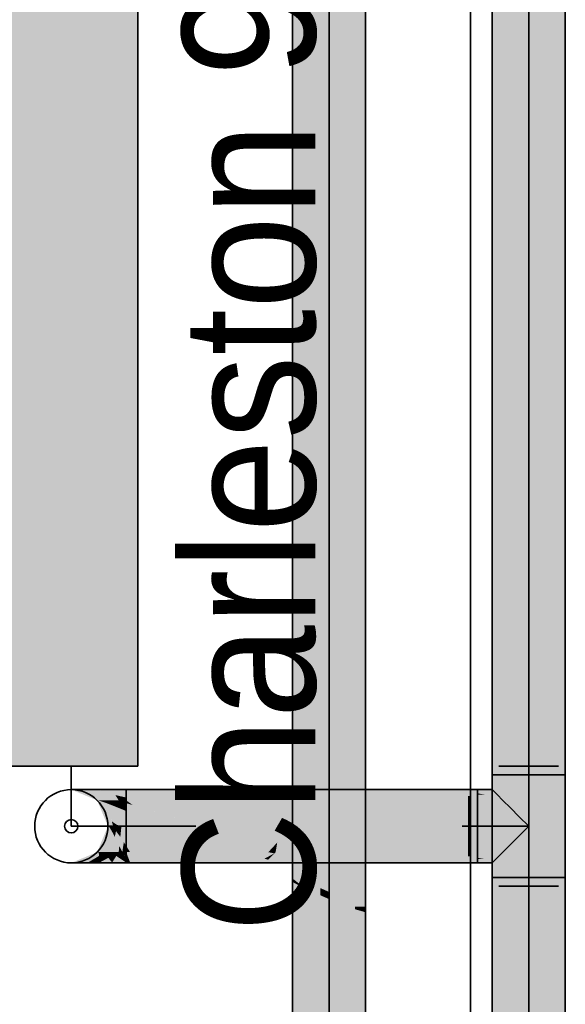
# Model space of a CAD drawing. Extents: x -208 to 552, y -140 to 454.
# Tile 7 of 47: x -78.48 to -70.28, y 303.09 to 317.88. Entities that reach past the tile are written whole.
import ezdxf

# ---------------------------------------------------------------- set-up
doc = ezdxf.new("R2010")
doc.units = 0
doc.layers.get('0').update_dxf_attribs({"lineweight": 35})
for name, color, linetype, lineweight in [('0-Shading', 7, 'Continuous', 35), ('5_DG-BESTAND', 7, 'Continuous', 25), ('H_Heizkoerpertext', 7, 'Continuous', 35)]:
    doc.layers.add(name, color=color, linetype=linetype, lineweight=lineweight)
for name, color, linetype, lineweight, true_color in [('H_Heizkoerper', 1, 'Continuous', 35, 0xff0000), ('H_Heizkoerperflaeche', 7, 'Continuous', 35, 0xc0c0c0), ('H_Ruecklauf', 5, 'Continuous', 35, 0x0000ff), ('H_Vorlauf', 1, 'Continuous', 35, 0xff0000)]:
    doc.layers.add(name, color=color, linetype=linetype, lineweight=lineweight, true_color=true_color)
doc.styles.get("Standard").update_dxf_attribs({"font": 'arial.ttf'})

# ---------------------------------------------------------------- blocks, each defined once
blk = doc.blocks.new('Shading-A06HSU30NL', base_point=(253.809, 271.391))
at = {"layer": '0-Shading', "color": 14, "true_color": 0xb00000}
for points in [[(-74.22, 305.327), (-74.22, 330.492), (-74.381, 305.503), (-74.381, 330.492)], [(-73.281, 304.553), (-73.281, 330.492), (-73.442, 304.553), (-73.442, 330.492)], [(-74.381, 305.277), (-74.22, 305.107), (-74.381, 305.503), (-74.22, 305.327)], [(-74.381, 305.098), (-74.22, 304.945), (-74.381, 305.277), (-74.22, 305.107)], [(-74.381, 304.978), (-74.22, 304.854), (-74.381, 305.098), (-74.22, 304.945)], [(-74.381, 304.926), (-74.22, 304.838), (-74.381, 304.978), (-74.22, 304.854)], [(-74.22, 298.498), (-74.22, 304.838), (-74.381, 299.011), (-74.381, 304.926)], [(-73.442, 304.516), (-73.281, 304.47), (-73.442, 304.553), (-73.281, 304.553)], [(-73.442, 304.516), (-73.442, 296.62), (-73.281, 304.47), (-73.281, 296.355)]]:
    blk.add_solid(points, dxfattribs=at)
at = {"layer": '0-Shading', "color": 1, "true_color": 0xf50000}
for points in [[(-73.959, 305.005), (-73.831, 330.492), (-74.22, 305.107), (-74.22, 330.492)], [(-73.831, 304.955), (-73.831, 330.492), (-73.959, 305.005)], [(-73.442, 304.688), (-73.442, 330.492), (-73.831, 304.776), (-73.831, 330.492)], [(-74.22, 304.945), (-73.96, 304.832), (-74.22, 305.107), (-73.959, 305.005)], [(-73.961, 304.736), (-73.96, 304.832), (-74.22, 304.854), (-74.22, 304.945)], [(-73.96, 304.832), (-73.831, 304.776), (-73.959, 305.005), (-73.831, 304.955)], [(-74.22, 304.854), (-74.22, 304.838), (-73.961, 304.736), (-73.961, 304.725)], [(-73.961, 304.725), (-74.22, 304.838), (-73.995, 297.926), (-74.22, 298.498)], [(-73.961, 304.736), (-73.831, 304.678), (-73.96, 304.832), (-73.831, 304.776)], [(-73.961, 304.725), (-73.995, 297.926), (-73.831, 304.668), (-73.831, 297.508)], [(-73.961, 304.725), (-73.831, 304.668), (-73.961, 304.736), (-73.831, 304.678)], [(-73.831, 304.678), (-73.442, 304.553), (-73.831, 304.776), (-73.442, 304.688)], [(-73.831, 304.668), (-73.442, 304.516), (-73.831, 304.678), (-73.442, 304.553)], [(-73.831, 304.668), (-73.831, 297.508), (-73.442, 304.516), (-73.442, 296.62)]]:
    blk.add_solid(points, dxfattribs=at)
blk = doc.blocks.new('Shading-A06HSU32NL', base_point=(250.769, 270.081))
at = {"layer": '0-Shading', "color": 174, "true_color": 0x0000b0}
for points in [[(-71.22, 306.532), (-71.22, 336.154), (-71.381, 306.532), (-71.381, 336.05)], [(-70.281, 306.532), (-70.281, 336.05), (-70.442, 306.532), (-70.442, 336.154)], [(-71.381, 306.532), (-71.381, 305.212), (-71.22, 306.532), (-71.22, 305.263)], [(-70.442, 304.992), (-70.281, 304.992), (-70.442, 306.532), (-70.281, 306.532)], [(-76.879, 306.312), (-77.093, 306.312), (-76.879, 306.193), (-77.041, 306.23)], [(-76.675, 306.158), (-74.72, 306.237), (-76.879, 306.312), (-74.795, 306.312)], [(-76.675, 306.158), (-76.879, 306.312), (-76.879, 306.193)], [(-74.72, 306.237), (-72.867, 306.312), (-74.795, 306.312)], [(-72.892, 306.287), (-72.867, 306.312), (-74.708, 306.225), (-74.72, 306.237)], [(-74.634, 306.151), (-73.028, 306.151), (-74.708, 306.225), (-72.892, 306.287)], [(-72.159, 306.312), (-72.892, 306.287), (-71.601, 306.151), (-73.028, 306.151)], [(-72.892, 306.287), (-72.159, 306.312), (-72.867, 306.312)], [(-71.601, 306.216), (-71.601, 306.312), (-72.159, 306.312)], [(-72.159, 306.312), (-71.601, 306.151), (-71.601, 306.216)], [(-71.362, 306.293), (-71.601, 306.293), (-71.495, 306.238), (-71.601, 306.257)], [(-71.362, 306.293), (-71.495, 306.238), (-71.307, 306.238)], [(-77.041, 306.23), (-76.992, 306.151), (-76.879, 306.193), (-76.879, 306.151)], [(-76.879, 306.193), (-76.879, 306.151), (-76.675, 306.158)], [(-76.675, 306.158), (-76.879, 306.151), (-76.634, 306.151)], [(-74.72, 306.237), (-76.675, 306.158), (-74.708, 306.225)], [(-76.634, 306.151), (-74.634, 306.151), (-76.675, 306.158), (-74.708, 306.225)], [(-71.601, 306.257), (-71.601, 306.238), (-71.495, 306.238)], [(-77.091, 305.216), (-76.879, 305.212), (-77.028, 305.316), (-76.881, 305.217)], [(-77.028, 305.316), (-76.881, 305.217), (-77.002, 305.357), (-76.921, 305.33)], [(-77.002, 305.357), (-76.921, 305.33), (-76.992, 305.373), (-76.934, 305.365)], [(-76.934, 305.365), (-76.937, 305.373), (-76.992, 305.373)], [(-76.93, 305.364), (-76.937, 305.373), (-76.934, 305.365)], [(-76.879, 305.373), (-76.937, 305.373), (-76.934, 305.37)], [(-76.879, 305.296), (-76.879, 305.373), (-76.934, 305.37)], [(-76.921, 305.33), (-76.899, 305.322), (-76.934, 305.365), (-76.93, 305.364)], [(-76.879, 305.216), (-76.921, 305.33), (-76.881, 305.217)], [(-76.879, 305.216), (-76.879, 305.296), (-76.921, 305.33), (-76.899, 305.322)], [(-76.819, 305.214), (-76.879, 305.373), (-76.879, 305.296)], [(-76.819, 305.214), (-76.622, 305.236), (-76.879, 305.373), (-76.821, 305.373)], [(-76.819, 305.214), (-76.879, 305.296), (-76.875, 305.212), (-76.879, 305.216)], [(-76.622, 305.236), (-75.38, 305.373), (-76.821, 305.373)], [(-76.622, 305.236), (-76.819, 305.214), (-76.6, 305.221)], [(-75.089, 305.267), (-75.38, 305.373), (-76.6, 305.221), (-76.622, 305.236)], [(-76.588, 305.212), (-74.94, 305.212), (-76.6, 305.221), (-75.089, 305.267)], [(-75.38, 305.373), (-75.089, 305.267), (-75.151, 305.373), (-74.801, 305.275)], [(-74.653, 305.355), (-74.743, 305.373), (-74.801, 305.275), (-75.151, 305.373)], [(-74.747, 305.26), (-74.801, 305.275), (-74.94, 305.212), (-75.089, 305.267)], [(-74.747, 305.26), (-74.94, 305.212), (-74.795, 305.212)], [(-74.653, 305.355), (-74.801, 305.275), (-74.729, 305.278)], [(-74.729, 305.278), (-74.801, 305.275), (-74.747, 305.26)], [(-74.573, 305.212), (-74.747, 305.26), (-74.795, 305.212)], [(-74.336, 305.29), (-74.729, 305.278), (-74.573, 305.212), (-74.747, 305.26)], [(-74.634, 305.373), (-74.743, 305.373), (-74.653, 305.355)], [(-74.336, 305.29), (-74.653, 305.355), (-74.729, 305.278)], [(-73.543, 305.314), (-73.963, 305.373), (-74.653, 305.355), (-74.634, 305.373)], [(-73.543, 305.314), (-74.653, 305.355), (-74.336, 305.29)], [(-74.336, 305.29), (-74.573, 305.212), (-73.959, 305.212)], [(-74.336, 305.29), (-72.874, 305.219), (-73.543, 305.314)], [(-74.336, 305.29), (-73.959, 305.212), (-72.874, 305.219), (-72.867, 305.212)], [(-72.985, 305.331), (-73.028, 305.373), (-73.543, 305.314), (-73.963, 305.373)], [(-72.874, 305.219), (-72.985, 305.331), (-73.543, 305.314)], [(-72.985, 305.331), (-71.601, 305.373), (-73.028, 305.373)], [(-72.867, 305.212), (-72.159, 305.212), (-72.985, 305.331), (-71.601, 305.373)], [(-71.601, 305.373), (-72.159, 305.212), (-71.601, 305.308)], [(-72.159, 305.212), (-71.601, 305.212), (-71.601, 305.308)], [(-71.307, 305.286), (-71.601, 305.231), (-71.362, 305.231)], [(-71.307, 305.286), (-71.495, 305.286), (-71.601, 305.231), (-71.601, 305.268)], [(-71.495, 305.286), (-71.601, 305.286), (-71.601, 305.268)], [(-71.381, 305.212), (-71.381, 304.992), (-71.22, 305.263), (-71.22, 304.992)], [(-77.091, 305.216), (-77.093, 305.212), (-77.089, 305.212)], [(-76.879, 305.212), (-77.091, 305.216), (-77.089, 305.212)], [(-76.881, 305.217), (-76.879, 305.212), (-76.879, 305.216)], [(-76.879, 305.216), (-76.879, 305.212), (-76.875, 305.212)], [(-76.875, 305.212), (-76.879, 305.212), (-76.875, 305.212)], [(-76.818, 305.212), (-76.588, 305.212), (-76.819, 305.214), (-76.6, 305.221)], [(-71.22, 261.533), (-71.22, 304.992), (-71.381, 261.562), (-71.381, 304.992)], [(-70.281, 256.826), (-70.281, 304.992), (-70.442, 256.501), (-70.442, 304.992)]]:
    blk.add_solid(points, dxfattribs=at)
at = {"layer": '0-Shading', "color": 5, "true_color": 0x0000f5}
for points in [[(-70.831, 306.532), (-70.831, 336.197), (-71.22, 306.532), (-71.22, 336.154)], [(-70.442, 306.532), (-70.442, 336.154), (-70.831, 306.532), (-70.831, 336.197)], [(-71.22, 304.992), (-70.831, 304.992), (-71.22, 306.532), (-70.831, 306.532)], [(-70.831, 304.992), (-70.442, 304.992), (-70.831, 306.532), (-70.442, 306.532)], [(-76.852, 306.131), (-76.879, 306.151), (-76.879, 306.136)], [(-76.614, 306.131), (-76.617, 306.134), (-76.879, 306.151)], [(-76.879, 306.151), (-76.852, 306.131), (-76.614, 306.131), (-76.558, 306.075)], [(-76.617, 306.134), (-76.634, 306.151), (-76.879, 306.151)], [(-76.879, 306.109), (-76.781, 306.08), (-76.879, 306.136), (-76.852, 306.131)], [(-76.852, 306.131), (-76.781, 306.08), (-76.558, 306.075), (-76.472, 305.989)], [(-76.634, 306.151), (-76.617, 306.134), (-74.634, 306.151), (-74.608, 306.001)], [(-76.617, 306.134), (-76.614, 306.131), (-74.608, 306.001), (-74.605, 305.983)], [(-74.605, 305.983), (-76.614, 306.131), (-75.114, 305.8), (-76.558, 306.075)], [(-74.605, 305.983), (-73.076, 305.871), (-74.634, 306.151), (-73.028, 306.151)], [(-71.601, 306.151), (-73.028, 306.151), (-71.601, 305.762), (-73.076, 305.871)], [(-76.879, 306.073), (-76.657, 305.991), (-76.879, 306.109), (-76.781, 306.08)], [(-76.879, 306.032), (-76.494, 305.873), (-76.879, 306.073), (-76.657, 305.991)], [(-76.879, 305.991), (-76.34, 305.762), (-76.879, 306.032), (-76.494, 305.873)], [(-76.879, 305.762), (-76.34, 305.762), (-76.879, 305.991)], [(-76.657, 305.991), (-76.056, 305.768), (-76.781, 306.08), (-75.757, 305.778)], [(-76.226, 305.762), (-76.056, 305.768), (-76.494, 305.873), (-76.657, 305.991)], [(-76.558, 306.075), (-76.472, 305.989), (-75.114, 305.8), (-75.757, 305.778)], [(-74.605, 305.983), (-75.114, 305.8), (-74.577, 305.819)], [(-73.076, 305.871), (-74.605, 305.983), (-74.577, 305.819)], [(-71.601, 306.037), (-71.601, 305.904), (-71.106, 306.037), (-70.973, 305.904)], [(-76.494, 305.873), (-76.34, 305.762), (-76.226, 305.762)], [(-74.567, 305.762), (-73.094, 305.762), (-74.577, 305.819), (-73.076, 305.871)], [(-71.601, 305.762), (-73.076, 305.871), (-73.094, 305.762)], [(-76.879, 305.762), (-75.38, 305.373), (-76.34, 305.762)], [(-76.879, 305.762), (-76.879, 305.468), (-75.38, 305.373), (-76.821, 305.373)], [(-76.34, 305.762), (-75.38, 305.373), (-76.226, 305.762), (-75.151, 305.373)], [(-76.056, 305.768), (-76.226, 305.762), (-76.04, 305.762)], [(-76.04, 305.762), (-76.226, 305.762), (-74.743, 305.373), (-75.151, 305.373)], [(-76.04, 305.762), (-75.702, 305.762), (-76.056, 305.768), (-75.757, 305.778)], [(-74.609, 305.518), (-75.702, 305.762), (-74.743, 305.373), (-76.04, 305.762)], [(-75.757, 305.778), (-75.702, 305.762), (-75.114, 305.8), (-74.913, 305.762)], [(-75.702, 305.762), (-74.609, 305.518), (-74.913, 305.762), (-74.59, 305.63)], [(-75.114, 305.8), (-74.913, 305.762), (-74.577, 305.819), (-74.567, 305.762)], [(-74.913, 305.762), (-74.59, 305.63), (-74.575, 305.716)], [(-74.913, 305.762), (-74.575, 305.716), (-74.567, 305.762)], [(-74.59, 305.63), (-73.05, 305.505), (-74.575, 305.716)], [(-74.575, 305.716), (-73.05, 305.505), (-74.567, 305.762), (-73.094, 305.762)], [(-73.028, 305.373), (-71.601, 305.373), (-73.094, 305.762), (-71.601, 305.762)], [(-74.609, 305.518), (-73.963, 305.373), (-74.59, 305.63)], [(-74.59, 305.63), (-73.963, 305.373), (-73.05, 305.505), (-73.028, 305.373)], [(-71.601, 305.62), (-71.601, 305.487), (-70.973, 305.62), (-71.106, 305.487)], [(-76.879, 305.468), (-76.879, 305.373), (-76.821, 305.373)], [(-74.609, 305.518), (-74.743, 305.373), (-74.634, 305.373)], [(-73.963, 305.373), (-74.609, 305.518), (-74.634, 305.373)], [(-70.831, 262.299), (-70.831, 304.992), (-71.22, 261.533), (-71.22, 304.992)], [(-70.442, 258.751), (-70.442, 304.992), (-70.831, 258.135), (-70.831, 304.992)]]:
    blk.add_solid(points, dxfattribs=at)
at = {"layer": '0-Shading', "color": 176, "true_color": 0x000085}
for points in [[(-77.704, 306.312), (-77.315, 306.151), (-77.676, 306.312), (-77.301, 306.151)], [(-77.315, 305.373), (-77.704, 305.212), (-77.301, 305.373), (-77.676, 305.212)]]:
    blk.add_solid(points, dxfattribs=at)
at = {"layer": '0-Shading', "color": 174, "true_color": 0x000092}
for points in [[(-77.676, 306.312), (-77.301, 306.151), (-77.594, 306.312), (-77.257, 306.151)], [(-77.301, 305.373), (-77.676, 305.212), (-77.291, 305.357), (-77.594, 305.212)], [(-77.257, 305.373), (-77.301, 305.373), (-77.291, 305.357)]]:
    blk.add_solid(points, dxfattribs=at)
at = {"layer": '0-Shading', "color": 174, "true_color": 0x00009d}
for points in [[(-77.594, 306.312), (-77.257, 306.151), (-77.463, 306.312), (-77.188, 306.151)], [(-77.291, 305.357), (-77.594, 305.212), (-77.286, 305.316), (-77.463, 305.212)], [(-77.286, 305.316), (-77.215, 305.357), (-77.291, 305.357), (-77.257, 305.373)], [(-77.215, 305.357), (-77.188, 305.373), (-77.257, 305.373)]]:
    blk.add_solid(points, dxfattribs=at)
at = {"layer": '0-Shading', "color": 174, "true_color": 0x0000a6}
for points in [[(-77.463, 306.312), (-77.188, 306.151), (-77.292, 306.312), (-77.097, 306.151)], [(-77.286, 305.316), (-77.463, 305.212), (-77.288, 305.216), (-77.292, 305.212)], [(-77.288, 305.216), (-77.167, 305.316), (-77.286, 305.316), (-77.215, 305.357)], [(-77.215, 305.357), (-77.167, 305.316), (-77.188, 305.373), (-77.117, 305.357)], [(-77.117, 305.357), (-77.097, 305.373), (-77.188, 305.373)]]:
    blk.add_solid(points, dxfattribs=at)
at = {"layer": '0-Shading', "color": 174, "true_color": 0x0000ac}
for points in [[(-77.093, 306.312), (-77.292, 306.312), (-77.041, 306.23), (-77.287, 306.308)], [(-77.287, 306.308), (-77.097, 306.151), (-77.041, 306.23), (-76.992, 306.151)], [(-77.301, 306.151), (-77.145, 305.762), (-77.252, 306.136), (-77.117, 305.762)], [(-77.257, 306.151), (-77.301, 306.151), (-77.252, 306.136)], [(-77.145, 305.762), (-77.301, 305.373), (-77.126, 305.739), (-77.257, 305.373)], [(-77.117, 305.762), (-77.145, 305.762), (-77.126, 305.739)], [(-77.288, 305.212), (-77.146, 305.289), (-77.288, 305.216), (-77.167, 305.316)], [(-77.093, 305.212), (-77.091, 305.216), (-77.288, 305.212), (-77.146, 305.289)], [(-77.167, 305.316), (-77.146, 305.289), (-77.117, 305.357), (-77.066, 305.333)], [(-77.146, 305.289), (-77.091, 305.216), (-77.066, 305.333), (-77.028, 305.316)], [(-77.117, 305.357), (-77.066, 305.333), (-77.097, 305.373), (-77.017, 305.359)], [(-77.017, 305.359), (-76.992, 305.373), (-77.097, 305.373)], [(-77.066, 305.333), (-77.028, 305.316), (-77.017, 305.359), (-77.002, 305.357)], [(-77.002, 305.357), (-76.992, 305.373), (-77.017, 305.359)], [(-77.288, 305.216), (-77.292, 305.212), (-77.288, 305.212)]]:
    blk.add_solid(points, dxfattribs=at)
at = {"layer": '0-Shading', "color": 174, "true_color": 0x000090}
for points in [[(-71.601, 306.312), (-71.601, 306.293), (-71.381, 306.312), (-71.362, 306.293)], [(-71.601, 305.231), (-71.601, 305.212), (-71.362, 305.231), (-71.381, 305.212)]]:
    blk.add_solid(points, dxfattribs=at)
at = {"layer": '0-Shading', "color": 174, "true_color": 0x00008e}
for points in [[(-77.315, 306.151), (-77.154, 305.762), (-77.301, 306.151), (-77.145, 305.762)], [(-77.154, 305.762), (-77.315, 305.373), (-77.145, 305.762), (-77.301, 305.373)]]:
    blk.add_solid(points, dxfattribs=at)
at = {"layer": '0-Shading', "color": 172, "true_color": 0x0000c7}
for points in [[(-77.175, 306.109), (-77.183, 306.136), (-77.252, 306.136), (-77.257, 306.151)], [(-77.183, 306.136), (-77.188, 306.151), (-77.257, 306.151)], [(-77.252, 306.136), (-77.117, 305.762), (-77.175, 306.109), (-77.074, 305.762)], [(-77.126, 305.739), (-77.257, 305.373), (-77.095, 305.688), (-77.188, 305.373)], [(-77.095, 305.688), (-77.081, 305.739), (-77.126, 305.739), (-77.117, 305.762)], [(-77.081, 305.739), (-77.074, 305.762), (-77.117, 305.762)]]:
    blk.add_solid(points, dxfattribs=at)
at = {"layer": '0-Shading', "color": 172, "true_color": 0x0000dd}
for points in [[(-77.183, 306.136), (-77.089, 306.109), (-77.188, 306.151), (-77.094, 306.136)], [(-77.094, 306.136), (-77.097, 306.151), (-77.188, 306.151)], [(-77.081, 306.073), (-77.089, 306.109), (-77.175, 306.109), (-77.183, 306.136)], [(-77.081, 306.073), (-77.175, 306.109), (-77.022, 305.785), (-77.095, 305.836)], [(-77.095, 305.836), (-77.074, 305.762), (-77.022, 305.785), (-77.017, 305.762)], [(-77.095, 305.688), (-77.188, 305.373), (-77.05, 305.603), (-77.097, 305.373)], [(-77.05, 305.603), (-77.032, 305.688), (-77.095, 305.688), (-77.081, 305.739)], [(-77.074, 305.762), (-77.081, 305.739), (-77.048, 305.751)], [(-77.048, 305.751), (-77.081, 305.739), (-77.027, 305.714), (-77.044, 305.7)], [(-77.074, 305.762), (-77.048, 305.751), (-77.017, 305.762)], [(-77.017, 305.762), (-77.048, 305.751), (-77.022, 305.739)], [(-77.048, 305.751), (-77.027, 305.714), (-77.022, 305.739)], [(-77.044, 305.7), (-77.032, 305.688), (-77.027, 305.714)]]:
    blk.add_solid(points, dxfattribs=at)
at = {"layer": '0-Shading', "color": 5, "true_color": 0x0000ec}
for points in [[(-77.094, 306.136), (-76.988, 306.109), (-77.097, 306.151), (-76.991, 306.136)], [(-76.991, 306.136), (-76.992, 306.151), (-77.097, 306.151)], [(-77.089, 306.109), (-76.984, 306.073), (-77.094, 306.136), (-76.988, 306.109)], [(-76.979, 306.032), (-76.984, 306.073), (-77.081, 306.073), (-77.089, 306.109)], [(-76.979, 306.032), (-77.081, 306.073), (-76.95, 305.762), (-77.022, 305.785)], [(-76.982, 305.468), (-76.967, 305.603), (-77.05, 305.603), (-77.032, 305.688)], [(-77.032, 305.688), (-76.967, 305.603), (-77.027, 305.714), (-76.952, 305.751)], [(-77.027, 305.714), (-77.005, 305.725), (-77.022, 305.739)], [(-77.022, 305.785), (-77.017, 305.762), (-76.95, 305.762)], [(-77.005, 305.725), (-77.017, 305.762), (-77.022, 305.739)], [(-77.017, 305.762), (-77.005, 305.725), (-76.966, 305.744)], [(-77.017, 305.762), (-76.966, 305.744), (-76.95, 305.762), (-76.952, 305.751)], [(-77.05, 305.603), (-77.097, 305.373), (-76.982, 305.468), (-76.992, 305.373)]]:
    blk.add_solid(points, dxfattribs=at)
at = {"layer": '0-Shading', "color": 5, "true_color": 0x0000f4}
for points in [[(-76.991, 306.136), (-76.879, 306.109), (-76.992, 306.151), (-76.879, 306.136)], [(-76.879, 306.136), (-76.879, 306.151), (-76.992, 306.151)], [(-76.988, 306.109), (-76.879, 306.073), (-76.991, 306.136), (-76.879, 306.109)], [(-76.984, 306.073), (-76.879, 306.032), (-76.988, 306.109), (-76.879, 306.073)], [(-76.879, 305.991), (-76.879, 306.032), (-76.979, 306.032), (-76.984, 306.073)], [(-76.979, 306.032), (-76.95, 305.762), (-76.879, 305.991), (-76.879, 305.762)], [(-76.967, 305.603), (-76.915, 305.522), (-76.952, 305.751), (-76.879, 305.762)], [(-76.879, 305.762), (-76.95, 305.762), (-76.952, 305.751)], [(-76.879, 305.468), (-76.879, 305.762), (-76.915, 305.522)], [(-76.937, 305.373), (-76.915, 305.522), (-76.982, 305.468), (-76.967, 305.603)], [(-76.982, 305.468), (-76.992, 305.373), (-76.937, 305.373)], [(-76.879, 305.373), (-76.879, 305.468), (-76.937, 305.373), (-76.915, 305.522)]]:
    blk.add_solid(points, dxfattribs=at)
at = {"layer": '0-Shading', "color": 172, "true_color": 0x0000cd}
for points in [[(-71.495, 306.238), (-71.601, 306.238), (-71.22, 306.151), (-71.601, 306.151)], [(-71.307, 306.238), (-71.495, 306.238), (-71.22, 306.151)], [(-71.22, 305.373), (-71.601, 305.373), (-71.495, 305.286), (-71.601, 305.286)], [(-71.22, 305.373), (-71.495, 305.286), (-71.307, 305.286)]]:
    blk.add_solid(points, dxfattribs=at)
at = {"layer": '0-Shading', "color": 172, "true_color": 0x0000e4}
for points in [[(-71.601, 306.151), (-71.601, 306.037), (-71.22, 306.151), (-71.106, 306.037)], [(-71.601, 305.487), (-71.601, 305.373), (-71.106, 305.487), (-71.22, 305.373)]]:
    blk.add_solid(points, dxfattribs=at)
at = {"layer": '0-Shading', "color": 5, "true_color": 0x0000fd}
for points in [[(-71.601, 305.904), (-71.601, 305.762), (-70.973, 305.904), (-70.831, 305.762)], [(-71.601, 305.762), (-71.601, 305.62), (-70.831, 305.762), (-70.973, 305.62)]]:
    blk.add_solid(points, dxfattribs=at)
blk = doc.blocks.new('Referenz-A06HSU36NL', base_point=(-177.958, -120.344))
at = {"layer": '5_DG-BESTAND', "color": 0, "lineweight": 35}
blk.add_line((-71.704, 132.342), (-71.704, 378.271), dxfattribs=at)
blk = doc.blocks.new('Heizkörper-A06HSU3MNL', base_point=(-80.104, 302.767))
at = {"color": 0, "linetype": 'ByBlock', "lineweight": -2, "ltscale": 0.35}
for p, q in [((-78.704, 329.662), (-76.704, 329.662)), ((-78.704, 306.662), (-78.704, 329.662)), ((-76.704, 329.662), (-76.704, 306.662)), ((-76.704, 306.662), (-78.704, 306.662))]:
    blk.add_line(p, q, dxfattribs=at)
at = {"layer": 'H_Heizkoerperflaeche', "linetype": 'ByBlock', "lineweight": -2, "ltscale": 0.35}
blk.add_solid([(-78.704, 329.662), (-76.704, 329.662), (-78.704, 306.662), (-76.704, 306.662)], dxfattribs=at)
at = {"layer": 'H_Ruecklauf', "linetype": 'ByBlock', "lineweight": -2, "ltscale": 0.35}
blk.add_line((-77.704, 306.662), (-77.704, 305.762), dxfattribs=at)
blk.add_circle((-77.704, 305.762), 0.1, dxfattribs=at)
at = {"layer": 'H_Vorlauf', "color": 0, "linetype": 'ByBlock', "lineweight": -2, "ltscale": 0.35}
for p, q in [((-77.704, 329.662), (-77.704, 331.262)), ((-76.904, 330.862), (-76.904, 330.062)), ((-77.304, 330.462), (-76.904, 330.462))]:
    blk.add_line(p, q, dxfattribs=at)
for radius in [0.4, 0.3, 0.2, 0.1]:
    blk.add_circle((-77.704, 330.462), radius, dxfattribs=at)
at = {"layer": 'H_Heizkoerpertext', "linetype": 'ByBlock', "lineweight": -2, "ltscale": 0.35, "insert": (-76.038, 304.167), "char_height": 2, "attachment_point": 1, "rotation": 90}
blk.add_mtext('{\\W0.9;\\fArial;Charleston 900 1150 100}', dxfattribs=at)
blk = doc.blocks.new('Rohr - 1703-A06HSU4QNL', base_point=(-77.704, 305.762))
at = {"color": 0, "linetype": 'ByBlock', "lineweight": -2, "ltscale": 0.35}
for p, q in [((-77.704, 305.762), (-75.831, 305.762)), ((-71.831, 305.762), (-70.831, 305.762))]:
    blk.add_line(p, q, dxfattribs=at)
blk = doc.blocks.new('Rohr - 1703-A06HSU4SNL', base_point=(-70.831, 305.762))
at = {"color": 0, "linetype": 'ByBlock', "lineweight": -2, "ltscale": 0.35}
blk.add_line((-70.831, 352.545), (-70.831, 305.762), dxfattribs=at)
blk = doc.blocks.new('Rohr - 1703-A06HSU4WNL', base_point=(-77.704, 233.41))
at = {"color": 0, "linetype": 'ByBlock', "lineweight": -2, "ltscale": 0.35}
blk.add_line((-70.831, 305.762), (-70.831, 233.41), dxfattribs=at)
blk = doc.blocks.new('T-Stück-A06HSU50NL', base_point=(-71.731, 304.862))
at = {"color": 0, "lineweight": -2}
for p, q in [((-70.381, 306.662), (-71.281, 306.662)), ((-71.731, 306.212), (-71.731, 305.312)), ((-71.281, 304.862), (-70.381, 304.862))]:
    blk.add_line(p, q, dxfattribs=at)
blk = doc.blocks.new('Rohr - 1703-A06HSU78NL', base_point=(-77.704, 252.47))
at = {"color": 0, "linetype": 'ByBlock', "lineweight": -2, "ltscale": 0.35}
blk.add_line((-73.831, 331.262), (-73.831, 252.47), dxfattribs=at)
blk = doc.blocks.new('Geometrie-A06HSU7ONL', base_point=(-78.254, 159.517))
at = {"layer": 'H_Ruecklauf', "lineweight": -2}
for p, q in [((-71.381, 351.72), (-71.381, 306.532)), ((-70.281, 306.532), (-70.281, 351.72)), ((-71.059, 306.532), (-71.381, 306.532)), ((-71.381, 306.532), (-71.381, 304.992)), ((-71.381, 306.532), (-71.059, 306.532)), ((-70.603, 306.532), (-71.059, 306.532)), ((-71.059, 306.532), (-70.603, 306.532)), ((-70.281, 306.532), (-70.603, 306.532)), ((-70.603, 306.532), (-70.281, 306.532)), ((-70.281, 304.992), (-70.281, 306.532)), ((-77.704, 306.312), (-77.676, 306.312)), ((-77.676, 306.312), (-77.594, 306.312)), ((-77.594, 306.312), (-77.463, 306.312)), ((-77.463, 306.312), (-77.292, 306.312)), ((-77.292, 306.312), (-77.093, 306.312)), ((-77.093, 306.312), (-76.879, 306.312)), ((-76.879, 306.312), (-76.879, 305.212)), ((-71.601, 306.312), (-76.879, 306.312)), ((-76.879, 305.99), (-76.879, 306.312)), ((-71.601, 305.99), (-71.601, 306.312)), ((-71.601, 306.293), (-71.601, 306.312)), ((-71.601, 306.312), (-71.601, 306.293)), ((-71.601, 306.312), (-71.381, 306.312)), ((-71.601, 306.238), (-71.601, 306.293)), ((-71.601, 306.293), (-71.601, 306.238)), ((-71.362, 306.293), (-71.381, 306.312)), ((-71.381, 306.312), (-71.362, 306.293)), ((-71.307, 306.238), (-71.362, 306.293)), ((-71.362, 306.293), (-71.307, 306.238)), ((-71.601, 306.151), (-71.601, 306.238)), ((-71.601, 306.238), (-71.601, 306.151)), ((-71.601, 306.037), (-71.601, 306.151)), ((-71.601, 306.151), (-71.601, 306.037)), ((-71.22, 306.151), (-71.307, 306.238)), ((-71.307, 306.238), (-71.22, 306.151)), ((-71.106, 306.037), (-71.22, 306.151)), ((-71.22, 306.151), (-71.106, 306.037)), ((-76.879, 305.534), (-76.879, 305.99)), ((-71.601, 305.904), (-71.601, 306.037)), ((-71.601, 306.037), (-71.601, 305.904)), ((-71.601, 305.534), (-71.601, 305.99)), ((-70.973, 305.904), (-71.106, 306.037)), ((-71.106, 306.037), (-70.973, 305.904)), ((-71.601, 305.762), (-71.601, 305.904)), ((-71.601, 305.904), (-71.601, 305.762)), ((-70.831, 305.762), (-70.973, 305.904)), ((-70.973, 305.904), (-70.831, 305.762)), ((-71.601, 305.62), (-71.601, 305.762)), ((-71.601, 305.762), (-71.601, 305.62)), ((-70.973, 305.62), (-70.831, 305.762)), ((-70.831, 305.762), (-70.973, 305.62)), ((-76.879, 305.212), (-76.879, 305.534)), ((-71.601, 305.487), (-71.601, 305.62)), ((-71.601, 305.62), (-71.601, 305.487)), ((-71.601, 305.212), (-71.601, 305.534)), ((-71.106, 305.487), (-70.973, 305.62)), ((-70.973, 305.62), (-71.106, 305.487)), ((-71.601, 305.373), (-71.601, 305.487)), ((-71.601, 305.487), (-71.601, 305.373)), ((-71.22, 305.373), (-71.106, 305.487)), ((-71.106, 305.487), (-71.22, 305.373)), ((-71.601, 305.286), (-71.601, 305.373)), ((-71.601, 305.373), (-71.601, 305.286)), ((-71.601, 305.231), (-71.601, 305.286)), ((-71.601, 305.286), (-71.601, 305.231)), ((-71.362, 305.231), (-71.307, 305.286)), ((-71.307, 305.286), (-71.362, 305.231)), ((-71.307, 305.286), (-71.22, 305.373)), ((-71.22, 305.373), (-71.307, 305.286)), ((-77.704, 305.212), (-77.676, 305.212)), ((-77.676, 305.212), (-77.594, 305.212)), ((-77.594, 305.212), (-77.463, 305.212)), ((-77.463, 305.212), (-77.292, 305.212)), ((-77.292, 305.212), (-77.093, 305.212)), ((-77.093, 305.212), (-76.879, 305.212)), ((-76.879, 305.212), (-71.601, 305.212)), ((-71.601, 305.212), (-71.601, 305.231)), ((-71.601, 305.231), (-71.601, 305.212)), ((-71.601, 305.212), (-71.381, 305.212)), ((-71.381, 305.212), (-71.362, 305.231)), ((-71.362, 305.231), (-71.381, 305.212)), ((-71.381, 304.992), (-71.381, 234.235)), ((-71.059, 304.992), (-71.381, 304.992)), ((-71.381, 304.992), (-71.059, 304.992)), ((-70.603, 304.992), (-71.059, 304.992)), ((-71.059, 304.992), (-70.603, 304.992)), ((-70.281, 304.992), (-70.603, 304.992)), ((-70.603, 304.992), (-70.281, 304.992)), ((-70.281, 234.235), (-70.281, 304.992))]:
    blk.add_line(p, q, dxfattribs=at)
blk.add_circle((-77.704, 305.762), 0.55, dxfattribs=at)
blk.add_circle((-77.704, 305.762), 0.55, dxfattribs=at)
blk = doc.blocks.new('Geometrie-A06HSU7QNL', base_point=(-78.254, 158.637))
at = {"layer": 'H_Vorlauf', "lineweight": -2}
for p, q in [((-74.381, 330.492), (-74.381, 253.295)), ((-73.281, 253.295), (-73.281, 330.492))]:
    blk.add_line(p, q, dxfattribs=at)

msp = doc.modelspace()

# ---------------------------------------------------------------- block references
at = {"color": 251, "lineweight": 25, "ltscale": 0.25, "true_color": 0x585858}
msp.add_blockref('Referenz-A06HSU36NL', (-177.958, -120.344), dxfattribs=at)
at = {"linetype": 'Continuous', "ltscale": 0.35}
for name, p in [('Geometrie-A06HSU7ONL', (-78.254, 159.517)), ('Geometrie-A06HSU7QNL', (-78.254, 158.637))]:
    msp.add_blockref(name, p, dxfattribs=at)
for name, p in [('Shading-A06HSU30NL', (253.809, 271.391)), ('Shading-A06HSU32NL', (250.769, 270.081))]:
    msp.add_blockref(name, p)
at = {"layer": 'H_Heizkoerper', "ltscale": 0.35}
msp.add_blockref('Heizkörper-A06HSU3MNL', (-80.104, 302.767), dxfattribs=at)
at = {"layer": 'H_Ruecklauf', "ltscale": 0.35}
for name, p in [('Rohr - 1703-A06HSU4SNL', (-70.831, 305.762)), ('T-Stück-A06HSU50NL', (-71.731, 304.862)), ('Rohr - 1703-A06HSU4QNL', (-77.704, 305.762)), ('Rohr - 1703-A06HSU4WNL', (-77.704, 233.41))]:
    msp.add_blockref(name, p, dxfattribs=at)
at = {"layer": 'H_Vorlauf', "ltscale": 0.35}
msp.add_blockref('Rohr - 1703-A06HSU78NL', (-77.704, 252.47), dxfattribs=at)

doc.saveas('drawing.dxf')
